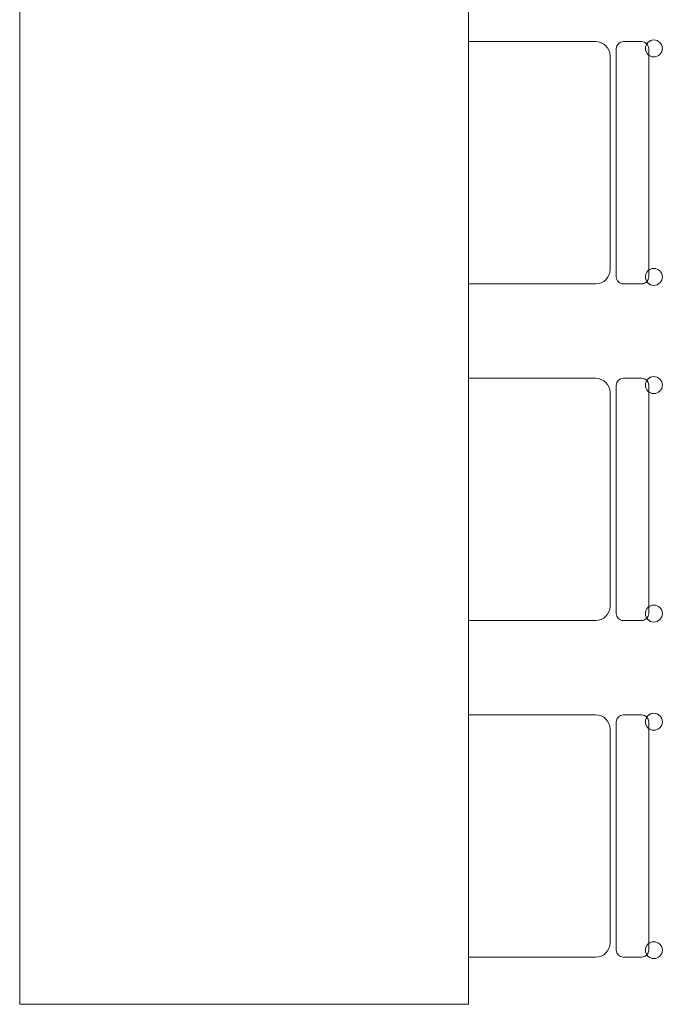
# Model space of a CAD drawing. Header units: millimetres. Extents: x -37728 to 44100, y 631619 to 691915.
# Tile 56 of 256: x -25776 to -24630, y 656954 to 658709. Entities that reach past the tile are written whole.
import ezdxf

# ---------------------------------------------------------------- set-up
doc = ezdxf.new("R2010")
doc.units = ezdxf.units.MM
doc.layers.add('_XREF', color=7, linetype='Continuous')
doc.layers.add('I-FURN', color=252, linetype='Continuous', lineweight=5)

# ---------------------------------------------------------------- blocks, each defined once
blk = doc.blocks.new('ZZZ Meb Krzesło zwykłe ___FK_v04_0 - przykład-7073046-__-00_00 Przyziemie PB')
at = {"layer": 'I-FURN', "color": 252}
for p, q in [((-21.59, 10), (-21.59, -12.7)), ((21.59, -12.7), (21.59, 10)), ((-19.05, -15.24), (19.05, -15.24)), ((20.32, -16.35), (-20.32, -16.35)), ((-20.32, -16.35), (20.32, -16.35)), ((-21.59, -17.62), (-21.59, -20.87)), ((-21.59, -17.62), (-21.59, -20.87)), ((21.59, -20.87), (21.59, -17.62)), ((21.59, -17.62), (21.59, -20.87)), ((-20.32, -22.14), (20.32, -22.14)), ((-19.16, -22.14), (19.18, -22.14))]:
    blk.add_line(p, q, dxfattribs=at)
for centre, radius, start, end in [((-19.05, -12.7), 2.54, 180, 270), ((19.05, -12.7), 2.54, 270, 360), ((-20.32, -17.62), 1.27, 90, 180), ((-20.32, -17.62), 1.27, 90, 180), ((20.32, -17.62), 1.27, 360, 90), ((20.32, -17.62), 1.27, 0, 90), ((-20.32, -20.87), 1.27, 180, 227.4093), ((-20.32, -20.87), 1.27, 180, 270), ((20.32, -20.87), 1.27, 270, 0), ((20.32, -20.87), 1.27, 313.2379, 360), ((-20.35, -23.06), 1.51, 360, 180), ((-20.35, -23.06), 1.51, 123.4855, 180), ((-20.35, -23.06), 1.51, 360, 37.7171), ((20.37, -23.06), 1.51, 360, 180), ((20.37, -23.06), 1.51, 142.2829, 180), ((20.37, -23.06), 1.51, 0, 57.1936), ((-20.35, -23.06), 1.51, 180, 360), ((-20.35, -23.06), 1.51, 180, 360), ((20.37, -23.06), 1.51, 180, 360), ((20.37, -23.06), 1.51, 180, 360)]:
    blk.add_arc(centre, radius, start, end, dxfattribs=at)
blk = doc.blocks.new('Meb Stół prosty ___FK_04_1 - Stół prosty 2-9214470-__-00_00 Przyziemie PB')
at = {"layer": 'I-FURN', "color": 252}
for p, q in [((121.83, 30.48), (-118.17, 30.48)), ((-118.17, 30.48), (-118.17, -49.52)), ((-118.17, -49.52), (121.83, -49.52))]:
    blk.add_line(p, q, dxfattribs=at)
blk = doc.blocks.new('A$C4e31ac75')
at = {"layer": 'I-FURN'}
for name, p, rotation in [('Meb Stół prosty ___FK_04_1 - Stół prosty 2-9214470-__-00_00 Przyziemie PB', (-132.71, 285.42), 90.00000000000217), ('ZZZ Meb Krzesło zwykłe ___FK_v04_0 - przykład-7073046-__-00_00 Przyziemie PB', (-73.19, 317.25), 90.00000000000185), ('ZZZ Meb Krzesło zwykłe ___FK_v04_0 - przykład-7073046-__-00_00 Przyziemie PB', (-73.19, 257.25), 90.00000000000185), ('ZZZ Meb Krzesło zwykłe ___FK_v04_0 - przykład-7073046-__-00_00 Przyziemie PB', (-73.19, 197.25), 90.00000000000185)]:
    blk.add_blockref(name, p, dxfattribs=dict(at, rotation=rotation))

msp = doc.modelspace()

# ---------------------------------------------------------------- block references
at = {"layer": '_XREF', "xscale": 10, "yscale": 10, "zscale": 10}
msp.add_blockref('A$C4e31ac75', (-24143.6, 655281.1), dxfattribs=at)

doc.saveas('drawing.dxf')
